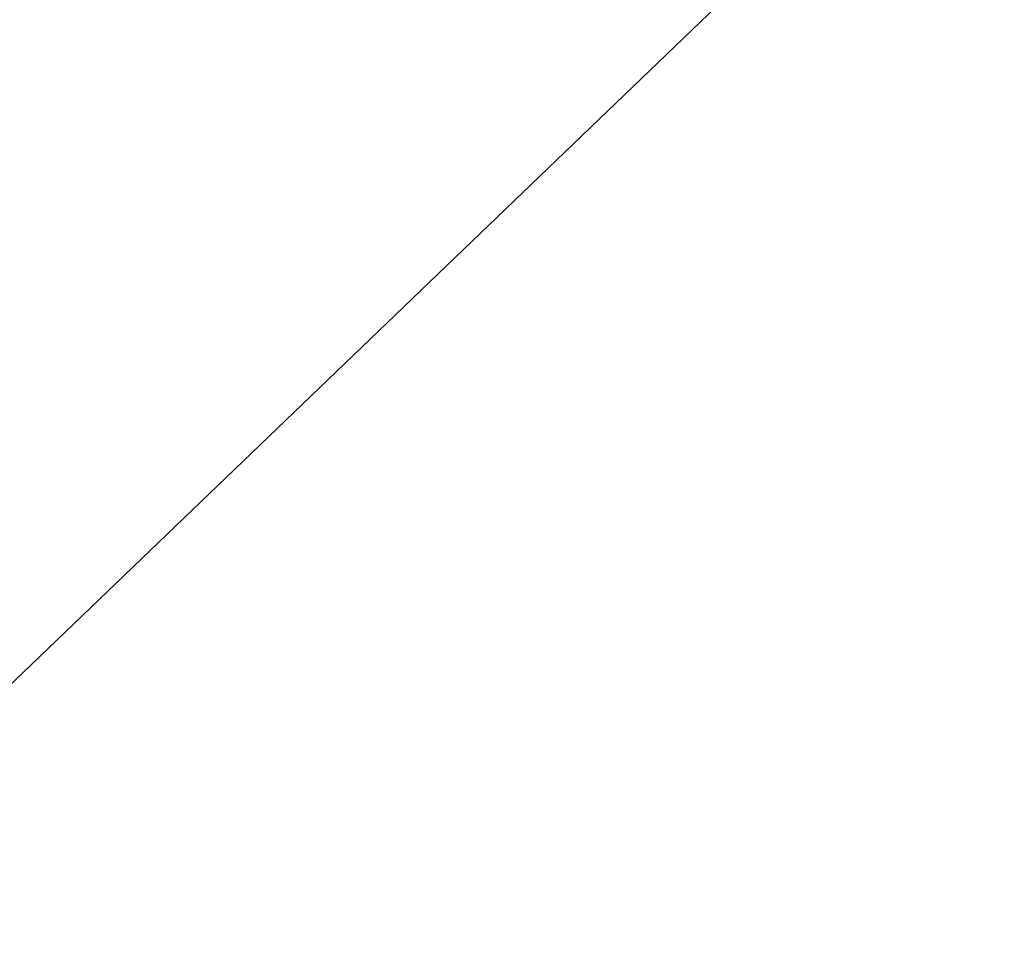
# Model space of a CAD drawing. Header units: millimetres. Extents: x -6 to 379, y -6 to 379.
# Tile 28 of 256: x 48.3365 to 48.34277, y 53.78853 to 53.79446. Entities that reach past the tile are written whole.
import ezdxf

# ---------------------------------------------------------------- set-up
doc = ezdxf.new("R2010")
doc.units = ezdxf.units.MM
doc.header["$LTSCALE"] = 25.4
doc.layers.get('0').update_dxf_attribs({"true_color": 0xff5454})

# ---------------------------------------------------------------- blocks, each defined once
blk = doc.blocks.new('AGNES-ROUND-LED-8207-8204-8186-8183.STL#2')
at = {"color": 18, "true_color": 0x000000}
mesh = blk.add_polyface(dxfattribs=at)
corners = [(38.1157379, 65.3393021, -34.1995659), (47.8143692, 53.2887726, -33.467514), (37.5486908, 64.8763275, -33.467514), (48.3423309, 53.7958908, -34.1995659)]
mesh.append_faces([[corners[k] for k in face] for face in [(0, 1, 2), (1, 0, 3)]], dxfattribs={"vtx0": -1, "color": 18})
mesh = blk.add_polyface(dxfattribs=at)
corners = [(49.0635338, 54.4886131, -34.4675179), (59.4646034, 43.1127853, -34.1995659), (48.3423309, 53.7958908, -34.1995659), (60.1277351, 43.8613014, -34.4675179)]
mesh.append_faces([[corners[k] for k in face] for face in [(0, 1, 2), (1, 0, 3)]], dxfattribs={"vtx0": -1, "color": 18})
mesh = blk.add_polyface(dxfattribs=at)
corners = [(63.3587685, 39.7550926, -32.467514), (63.4076958, 39.8134003, -32.8501968), (48.3423309, 53.7958908, -32.467514)]
mesh.append_faces([[corners[k] for k in face] for face in [(0, 1, 2)]], dxfattribs={"color": 18})
mesh = blk.add_polyface(dxfattribs=at)
corners = [(48.3423309, 53.7958908, -9.467515), (63.3587685, 39.7550926, -32.467514), (48.3423309, 53.7958908, -32.467514)]
mesh.append_faces([[corners[k] for k in face] for face in [(0, 1, 2)]], dxfattribs={"color": 18})
mesh = blk.add_polyface(dxfattribs=at)
corners = [(71.4104538, 33.3593025, -9.467515), (63.3587685, 39.7550926, -32.467514), (48.3423309, 53.7958908, -9.467515)]
mesh.append_faces([[corners[k] for k in face] for face in [(0, 1, 2)]], dxfattribs={"color": 18})

msp = doc.modelspace()

# ---------------------------------------------------------------- block references
at = {"color": 0}
msp.add_blockref('AGNES-ROUND-LED-8207-8204-8186-8183.STL#2', (0, 0), dxfattribs=at)

doc.saveas('drawing.dxf')
